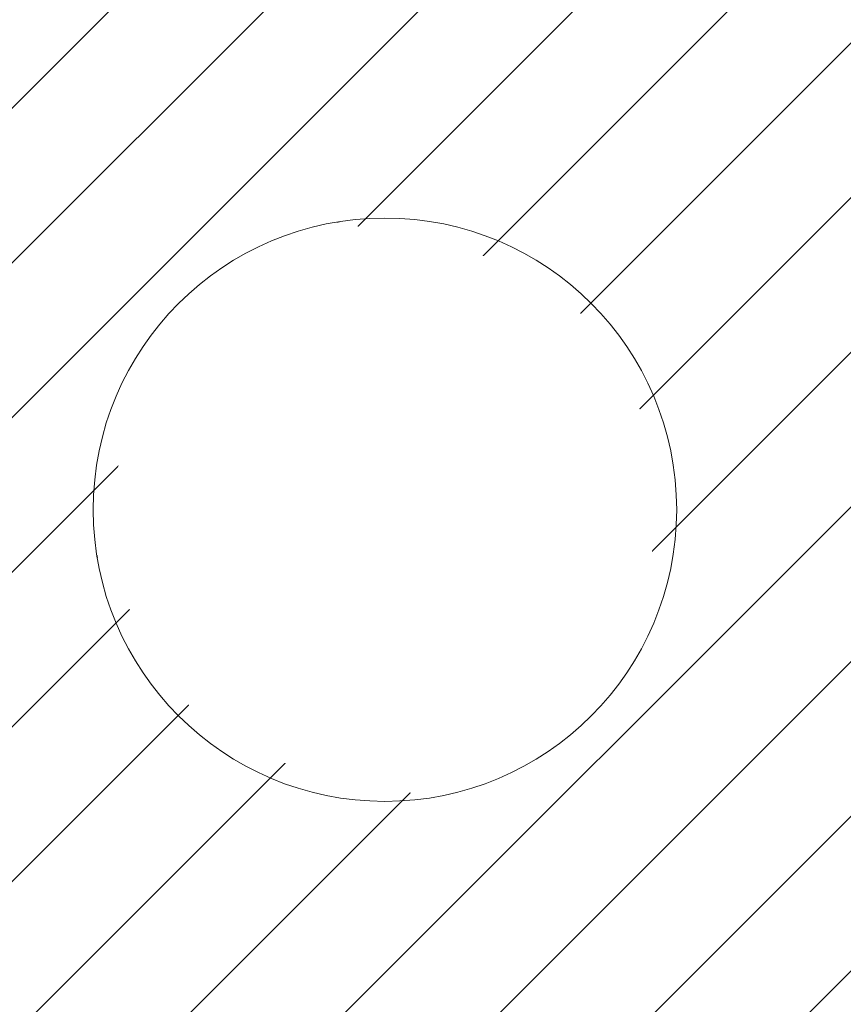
# Model space of a CAD drawing. Header units: metres. Extents: x -111 to 152, y -132 to 99.
# Tile 112 of 256: x -21.23 to -20.524, y -11.928 to -11.085. Entities that reach past the tile are written whole.
import ezdxf

# ---------------------------------------------------------------- set-up
doc = ezdxf.new("R2010")
doc.units = ezdxf.units.M
doc.linetypes.add('gestrichelt - 01', pattern=[2, 1, -1])
doc.layers.add('_EG (2D)', color=7, linetype='Continuous', lineweight=9)
doc.layers.add('AV1-Arbeitsbühne', color=7, linetype='gestrichelt - 01', lineweight=9, true_color=0xf20884)
doc.layers.add('AV1-Einrichtung', color=7, linetype='Continuous', lineweight=9, true_color=0xa6a6a6)

# ---------------------------------------------------------------- blocks, each defined once
blk = doc.blocks.new('EG (2D)')
at = {"layer": 'AV1-Arbeitsbühne', "linetype": 'Continuous', "lineweight": 9}
h = blk.add_hatch(dxfattribs=at)
h.set_pattern_fill('Fahrweg', color=230, style=0, pattern_type=2)
h.set_pattern_definition([(-135, (0, 0), (0.06629126, -0.06629126), [])])
edge = h.paths.add_edge_path()
edge.add_arc((-54.59778, 13.33867), 44.42278, 329.860917, 330.478507)
edge.add_arc((-19.24624, -7.3138), 3.52779, 339.47586, 345.27344)
edge.add_arc((-17.94968, -7.5439), 2.21791, 342.507, 360.25129)
edge.add_line((-15.73179, -7.53418), (-15.725, -6.525))
edge.add_line((-15.725, -6.525), (-15.725, 1.175))
edge.add_line((-15.725, 1.175), (-13.975, 1.175))
edge.add_line((-13.975, 1.175), (-13.975, -6.525))
edge.add_line((-13.975, -6.525), (-13.9753, -6.525))
edge.add_arc((-47.22936, -7.39198), 33.26536, -1.493447, 1.493447, ccw=False)
edge.add_line((-13.9753, -8.25896), (-13.9753, -10.49018))
edge.add_arc((-16.37501, -10.00004), 2.44926, 312.86739, 348.45609, ccw=False)
edge.add_arc((-18.40208, -7.25115), 5.85565, 298.765111, 309.103615, ccw=False)
edge.add_arc((-18.22192, -7.60092), 5.46236, 287.08662, 298.87408, ccw=False)
edge.add_arc((-18.15917, -8.2865), 4.79069, 279.16949, 288.77864, ccw=False)
edge.add_arc((-18.06851, -7.28802), 5.76733, 268.719818, 276.698855, ccw=False)
edge.add_arc((-18.31146, -2.15414), 10.90036, 266.474055, 270.599731, ccw=False)
edge.add_arc((-18.23591, -7.52335), 5.56077, 255.74647, 262.29111, ccw=False)
edge.add_arc((-17.89751, -6.41048), 6.72292, 250.514166, 255.286411, ccw=False)
edge.add_line((-20.1401, -12.74834), (-21.01052, -12.36707))
edge.add_arc((-21.93043, -13.95932), 1.83888, 59.98322, 78.17782)
edge.add_arc((-24.92626, -25.30655), 13.57279, 75.612424, 77.246707)
edge.add_arc((-22.04338, -12.51974), 0.46516, 75.89399, 93.84963)
edge.add_line((-22.07461, -12.05563), (-23.075, -12.01592))
edge.add_line((-23.075, -12.01592), (-23.075, -10.19595))
edge.add_line((-23.075, -10.19595), (-22.15989, -10.1944))
edge.add_line((-22.15989, -10.1944), (-20.12996, -10.1944))
edge.add_line((-20.12996, -10.1944), (-18.7257, -10.15269))
edge.add_arc((-19.00172, 0.14208), 10.29847, 271.535861, 276.832581)
edge.add_arc((-18.04264, -8.46593), 1.63907, 279.34357, 292.57805)
edge.add_arc((-19.00519, -6.32868), 3.98266, 293.55927, 300.82009)
edge.add_arc((-18.56574, -7.33701), 2.89492, 303.57655, 314.77191)
edge.add_arc((-18.95752, -7.06294), 3.36649, 316.22063, 325.57659)
at = {"color": 255, "transparency": 33554687}
blk.add_wipeout([(-20.67021, -11.46436), (-20.71411, -11.6506), (-20.87684, -11.75125), (-21.06308, -11.70735), (-21.16373, -11.54462), (-21.11983, -11.35838), (-20.9571, -11.25773), (-20.77086, -11.30163)], dxfattribs=at).dxf.layer = 'AV1-Einrichtung'
at = {"layer": 'AV1-Einrichtung'}
blk.add_circle((-20.91697, -11.50449), 0.25, dxfattribs=at)

msp = doc.modelspace()

# ---------------------------------------------------------------- block references
at = {"layer": '_EG (2D)'}
msp.add_blockref('EG (2D)', (0, 0), dxfattribs=at)

doc.saveas('drawing.dxf')
